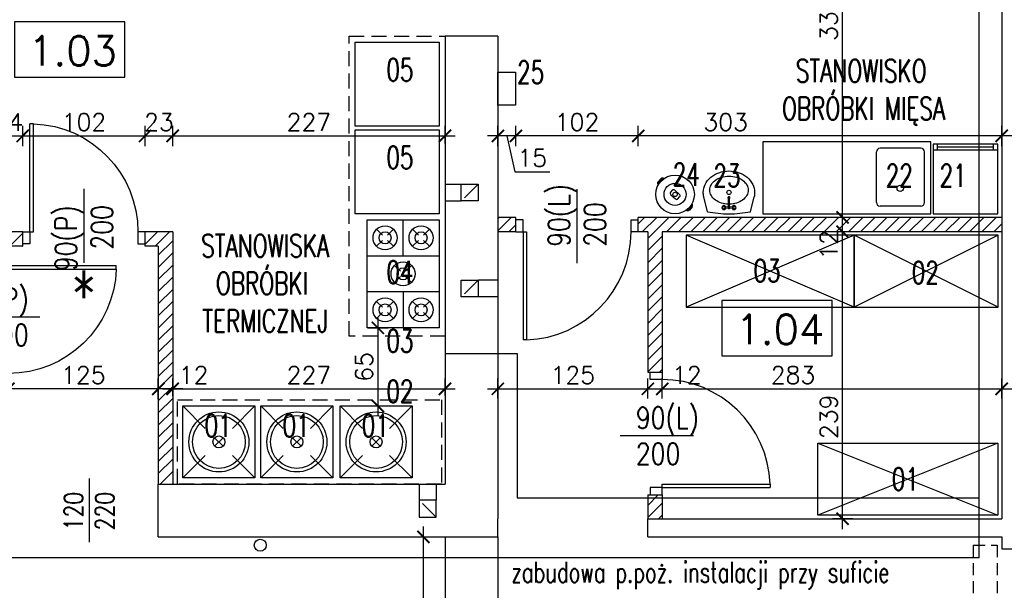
# Model space of a CAD drawing. Header units: millimetres. Extents: x 31969 to 285678, y -69766 to -1123.
# Tile 92 of 161: x 142723 to 143543, y -10246 to -9770. Entities that reach past the tile are written whole.
import ezdxf
from ezdxf.enums import TextEntityAlignment as Align
from ezdxf.lldxf.tags import DXFTag

# ---------------------------------------------------------------- set-up
doc = ezdxf.new("R2010")
doc.units = ezdxf.units.MM
doc.linetypes.add('HIDDEN', pattern=[0.375, 0.25, -0.125])
doc.linetypes.add('KRE_16_8', pattern=[24, 16, -8])
for name, color, linetype in [('a-biblioteka', 251, 'Continuous'), ('a-opis 1', 3, 'Continuous'), ('a-opis 3', 15, 'Continuous'), ('a-opis stolarki 1', 3, 'Continuous'), ('a-opis stolarki 2', 1, 'Continuous'), ('a-opis technologii 2', 12, 'Continuous'), ('a-przekrój 1', 3, 'Continuous'), ('a-przekrój 2', 251, 'Continuous'), ('a-przerywana', 250, 'HIDDEN'), ('a-stolarka drzwiowa', 3, 'Continuous'), ('a-stolarka okienna', 3, 'Continuous'), ('a-wentylacja', 3, 'Continuous'), ('a-wymiary', 11, 'Continuous'), ('a-wyposażenie', 84, 'Continuous'), ('a-ściany działowe projektowane', 5, 'Continuous'), ('a-ściany istniejące murowane', 6, 'Continuous')]:
    doc.layers.add(name, color=color, linetype=linetype)
doc.styles.add('MAREK', font='simplex.shx')
doc.styles.add('RS01507', font='romans.shx', dxfattribs={"width": 0.7, "height": 0.15})
doc.styles.add('WYMIAR', font='romans.shx', dxfattribs={"width": 0.8})
tags = doc.linetypes.add('DASHED', pattern=[0.75, 0.5, -0.25]).pattern_tags.tags
tags[6:7] = [DXFTag(74, 4), DXFTag(75, 0), DXFTag(340, '0'), DXFTag(46, 1.0), DXFTag(50, 0.0), DXFTag(44, 0.0), DXFTag(45, 0.0)]
tags[4:5] = [DXFTag(74, 4), DXFTag(75, 0), DXFTag(340, '0'), DXFTag(46, 1.0), DXFTag(50, 0.0), DXFTag(44, 0.0), DXFTag(45, 0.0)]
doc.dimstyles.new('MAREK', dxfattribs={"dimscale": 0.85, "dimtxt": 17, "dimasz": 12, "dimexe": 10, "dimexo": 0.625, "dimgap": 5, "dimtad": 1, "dimdec": 1, "dimdsep": 46, "dimtxsty": 'MAREK', "dimblk1": 'ARCHTICK', "dimblk2": 'ARCHTICK', "dimsah": 1, "dimcen": 2.5, "dimdle": 10, "dimadec": 0, "dimazin": 0, "dimtfac": 1, "dimtdec": 1, "dimtmove": 1, "dimatfit": 3, "dimldrblk": 'ARCHTICK', "dimfxl": 0, "dimtolj": 1, "dimtzin": 0, "dimarcsym": 0})

# ---------------------------------------------------------------- blocks, each defined once
blk = doc.blocks.new('A$C42BE72CD')
at = {"layer": 'a-stolarka drzwiowa'}
for p, q in [((6, 99.95), (0, 99.95)), ((6, 89.95), (6, 99.95)), ((96, 89.95), (96, 99.95)), ((96, 99.95), (102, 99.95)), ((0, 89.95), (6, 89.95)), ((6, 89.95), (9, 89.95)), ((6, 89.95), (6, 0)), ((9, 89.95), (9, 0)), ((102, 89.95), (96, 89.95)), ((9, 0), (6, 0))]:
    blk.add_line(p, q, dxfattribs=at)
at = {"layer": 'a-stolarka drzwiowa', "linetype": 'DASHED', "lineweight": 25, "ltscale": 20}
blk.add_arc((6, 89.95), 90, 271.91021, 0, dxfattribs=at)
blk = doc.blocks.new('_ARCHTICK')
at = {"color": 0, "linetype": 'ByBlock', "const_width": 0.15}
blk.add_lwpolyline([(-0.5, -0.5), (0.5, 0.5)], dxfattribs=at)
blk = doc.blocks.new('*D11')
at = {"layer": 'a-biblioteka', "color": 0, "lineweight": -2, "ltscale": 100}
for p, q in [((143021.07, -10018.6), (143021.07, -10100.6)), ((143012.57, -10027.1), (143029.57, -10027.1)), ((143012.57, -10092.1), (143029.57, -10092.1))]:
    blk.add_line(p, q, dxfattribs=at)
at = {"layer": 'DEFPOINTS', "color": 0, "ltscale": 100}
for p in [(143012.03, -10027.1), (143012.03, -10092.1), (143021.07, -10092.1)]:
    blk.add_point(p, dxfattribs=at)
at = {"layer": 'a-biblioteka', "color": 0, "lineweight": -2, "ltscale": 100, "xscale": 10.2, "yscale": 10.2, "zscale": 10.2}
for p, rotation in [((143021.07, -10027.1), 90), ((143021.07, -10092.1), 270)]:
    blk.add_blockref('_ARCHTICK', p, dxfattribs=dict(at, rotation=rotation))
at = {"layer": 'a-biblioteka', "color": 0, "ltscale": 100, "insert": (143009.6, -10059.6), "char_height": 14.45, "attachment_point": 5, "rotation": 90, "style": 'MAREK'}
blk.add_mtext('\\A1;65', dxfattribs=at)
blk = doc.blocks.new('*D83')
at = {"layer": 'a-wymiary', "color": 0, "lineweight": -2, "ltscale": 100}
for p, q in [((142838.07, -10086.36), (142838.07, -10069.36)), ((142850.07, -10083.84), (142850.07, -10069.36)), ((142858.57, -10077.86), (142829.57, -10077.86))]:
    blk.add_line(p, q, dxfattribs=at)
at = {"layer": 'DEFPOINTS', "color": 0, "ltscale": 100}
for p in [(142838.07, -10077.86), (142850.07, -10084.37), (142838.07, -10088.05)]:
    blk.add_point(p, dxfattribs=at)
at = {"layer": 'a-wymiary', "color": 0, "lineweight": -2, "ltscale": 100, "xscale": 10.2, "yscale": 10.2, "zscale": 10.2, "rotation": 180}
blk.add_blockref('_ARCHTICK', (142838.07, -10077.86), dxfattribs=at)
at = {"layer": 'a-wymiary', "color": 0, "lineweight": -2, "ltscale": 100, "xscale": 10.2, "yscale": 10.2, "zscale": 10.2}
blk.add_blockref('_ARCHTICK', (142850.07, -10077.86), dxfattribs=at)
at = {"layer": 'a-wymiary', "color": 0, "ltscale": 100, "insert": (142867.49, -10066.38), "char_height": 14.45, "attachment_point": 5, "style": 'MAREK'}
blk.add_mtext('\\A1;12', dxfattribs=at)
blk = doc.blocks.new('*D84')
at = {"layer": 'a-wymiary', "color": 0, "lineweight": -2, "ltscale": 100}
for p, q in [((142713.07, -10083.21), (142713.07, -10069.36)), ((142838.07, -10086.36), (142838.07, -10069.36)), ((142846.57, -10077.86), (142704.57, -10077.86))]:
    blk.add_line(p, q, dxfattribs=at)
at = {"layer": 'DEFPOINTS', "color": 0, "ltscale": 100}
for p in [(142713.07, -10077.86), (142713.07, -10083.74), (142838.07, -10088.05)]:
    blk.add_point(p, dxfattribs=at)
at = {"layer": 'a-wymiary', "color": 0, "lineweight": -2, "ltscale": 100, "xscale": 10.2, "yscale": 10.2, "zscale": 10.2, "rotation": 180}
blk.add_blockref('_ARCHTICK', (142713.07, -10077.86), dxfattribs=at)
at = {"layer": 'a-wymiary', "color": 0, "lineweight": -2, "ltscale": 100, "xscale": 10.2, "yscale": 10.2, "zscale": 10.2}
blk.add_blockref('_ARCHTICK', (142838.07, -10077.86), dxfattribs=at)
at = {"layer": 'a-wymiary', "color": 0, "ltscale": 100, "insert": (142775.57, -10066.38), "char_height": 14.45, "attachment_point": 5, "style": 'MAREK'}
blk.add_mtext('\\A1;125', dxfattribs=at)
blk = doc.blocks.new('*D88')
at = {"layer": 'a-wymiary', "color": 0, "lineweight": -2, "ltscale": 100}
for p, q in [((142701.07, -9875.72), (142701.07, -9858.72)), ((142725.07, -9875.72), (142725.07, -9858.72)), ((142692.57, -9867.22), (142733.57, -9867.22))]:
    blk.add_line(p, q, dxfattribs=at)
at = {"layer": 'DEFPOINTS', "color": 0, "ltscale": 100}
for p in [(142725.07, -9867.22), (142701.07, -9949.66), (142725.07, -9949.66)]:
    blk.add_point(p, dxfattribs=at)
at = {"layer": 'a-wymiary', "color": 0, "lineweight": -2, "ltscale": 100, "xscale": 10.2, "yscale": 10.2, "zscale": 10.2, "rotation": 180}
blk.add_blockref('_ARCHTICK', (142701.07, -9867.22), dxfattribs=at)
at = {"layer": 'a-wymiary', "color": 0, "lineweight": -2, "ltscale": 100, "xscale": 10.2, "yscale": 10.2, "zscale": 10.2}
blk.add_blockref('_ARCHTICK', (142725.07, -9867.22), dxfattribs=at)
at = {"layer": 'a-wymiary', "color": 0, "ltscale": 100, "insert": (142713.07, -9855.74), "char_height": 14.45, "attachment_point": 5, "style": 'MAREK'}
blk.add_mtext('\\A1;24', dxfattribs=at)
blk = doc.blocks.new('*D89')
at = {"layer": 'a-wymiary', "color": 0, "lineweight": -2, "ltscale": 100}
for p, q in [((142725.07, -9875.72), (142725.07, -9858.72)), ((142827.07, -9875.72), (142827.07, -9858.72)), ((142716.57, -9867.22), (142835.57, -9867.22))]:
    blk.add_line(p, q, dxfattribs=at)
at = {"layer": 'DEFPOINTS', "color": 0, "ltscale": 100}
for p in [(142827.07, -9867.22), (142725.07, -9947.54), (142827.07, -9949.66)]:
    blk.add_point(p, dxfattribs=at)
at = {"layer": 'a-wymiary', "color": 0, "lineweight": -2, "ltscale": 100, "xscale": 10.2, "yscale": 10.2, "zscale": 10.2, "rotation": 180}
blk.add_blockref('_ARCHTICK', (142725.07, -9867.22), dxfattribs=at)
at = {"layer": 'a-wymiary', "color": 0, "lineweight": -2, "ltscale": 100, "xscale": 10.2, "yscale": 10.2, "zscale": 10.2}
blk.add_blockref('_ARCHTICK', (142827.07, -9867.22), dxfattribs=at)
at = {"layer": 'a-wymiary', "color": 0, "ltscale": 100, "insert": (142776.07, -9855.74), "char_height": 14.45, "attachment_point": 5, "style": 'MAREK'}
blk.add_mtext('\\A1;102', dxfattribs=at)
blk = doc.blocks.new('*D90')
at = {"layer": 'a-wymiary', "color": 0, "lineweight": -2, "ltscale": 100}
for p, q in [((142827.07, -9875.72), (142827.07, -9858.72)), ((142850.07, -9875.72), (142850.07, -9858.72)), ((142818.57, -9867.22), (142858.57, -9867.22))]:
    blk.add_line(p, q, dxfattribs=at)
at = {"layer": 'DEFPOINTS', "color": 0, "ltscale": 100}
for p in [(142850.07, -9867.22), (142827.07, -9949.66), (142850.07, -9949.66)]:
    blk.add_point(p, dxfattribs=at)
at = {"layer": 'a-wymiary', "color": 0, "lineweight": -2, "ltscale": 100, "xscale": 10.2, "yscale": 10.2, "zscale": 10.2, "rotation": 180}
blk.add_blockref('_ARCHTICK', (142827.07, -9867.22), dxfattribs=at)
at = {"layer": 'a-wymiary', "color": 0, "lineweight": -2, "ltscale": 100, "xscale": 10.2, "yscale": 10.2, "zscale": 10.2}
blk.add_blockref('_ARCHTICK', (142850.07, -9867.22), dxfattribs=at)
at = {"layer": 'a-wymiary', "color": 0, "ltscale": 100, "insert": (142838.57, -9855.74), "char_height": 14.45, "attachment_point": 5, "style": 'MAREK'}
blk.add_mtext('\\A1;23', dxfattribs=at)
blk = doc.blocks.new('*D91')
at = {"layer": 'a-wymiary', "color": 0, "lineweight": -2, "ltscale": 100}
for p, q in [((142850.07, -9875.72), (142850.07, -9858.72)), ((143077.07, -9873.45), (143077.07, -9858.72)), ((142841.57, -9867.22), (143085.57, -9867.22))]:
    blk.add_line(p, q, dxfattribs=at)
at = {"layer": 'DEFPOINTS', "color": 0, "ltscale": 100}
for p in [(143077.07, -9867.22), (143077.07, -9873.99), (142850.07, -9949.66)]:
    blk.add_point(p, dxfattribs=at)
at = {"layer": 'a-wymiary', "color": 0, "lineweight": -2, "ltscale": 100, "xscale": 10.2, "yscale": 10.2, "zscale": 10.2, "rotation": 180}
blk.add_blockref('_ARCHTICK', (142850.07, -9867.22), dxfattribs=at)
at = {"layer": 'a-wymiary', "color": 0, "lineweight": -2, "ltscale": 100, "xscale": 10.2, "yscale": 10.2, "zscale": 10.2}
blk.add_blockref('_ARCHTICK', (143077.07, -9867.22), dxfattribs=at)
at = {"layer": 'a-wymiary', "color": 0, "ltscale": 100, "insert": (142963.57, -9855.74), "char_height": 14.45, "attachment_point": 5, "style": 'MAREK'}
blk.add_mtext('\\A1;227', dxfattribs=at)
blk = doc.blocks.new('*D93')
at = {"layer": 'a-wymiary', "color": 0, "lineweight": -2, "ltscale": 100}
for p, q in [((143408.4, -10194.6), (143408.4, -9938.6)), ((143416.9, -9947.1), (143399.9, -9947.1)), ((143416.9, -10186.1), (143399.9, -10186.1))]:
    blk.add_line(p, q, dxfattribs=at)
at = {"layer": 'DEFPOINTS', "color": 0, "ltscale": 100}
for p in [(143408.4, -9947.1), (143418.81, -9947.1), (143418.81, -10186.1)]:
    blk.add_point(p, dxfattribs=at)
at = {"layer": 'a-wymiary', "color": 0, "lineweight": -2, "ltscale": 100, "xscale": 10.2, "yscale": 10.2, "zscale": 10.2}
for p, rotation in [((143408.4, -9947.1), 90), ((143408.4, -10186.1), 270)]:
    blk.add_blockref('_ARCHTICK', p, dxfattribs=dict(at, rotation=rotation))
at = {"layer": 'a-wymiary', "color": 0, "ltscale": 100, "insert": (143396.92, -10101.17), "char_height": 14.45, "attachment_point": 5, "rotation": 90, "style": 'MAREK'}
blk.add_mtext('\\A1;239', dxfattribs=at)
blk = doc.blocks.new('*D94')
at = {"layer": 'a-wymiary', "color": 0, "lineweight": -2, "ltscale": 100}
for p, q in [((143408.4, -9955.6), (143408.4, -9926.6)), ((143416.9, -9935.1), (143399.9, -9935.1)), ((143416.9, -9947.1), (143399.9, -9947.1))]:
    blk.add_line(p, q, dxfattribs=at)
at = {"layer": 'DEFPOINTS', "color": 0, "ltscale": 100}
for p in [(143408.4, -9935.1), (143417.88, -9935.1), (143418.81, -9947.1)]:
    blk.add_point(p, dxfattribs=at)
at = {"layer": 'a-wymiary', "color": 0, "lineweight": -2, "ltscale": 100, "xscale": 10.2, "yscale": 10.2, "zscale": 10.2}
for p, rotation in [((143408.4, -9935.1), 90), ((143408.4, -9947.1), 270)]:
    blk.add_blockref('_ARCHTICK', p, dxfattribs=dict(at, rotation=rotation))
at = {"layer": 'a-wymiary', "color": 0, "ltscale": 100, "insert": (143396.92, -9957.96), "char_height": 14.45, "attachment_point": 5, "rotation": 90, "style": 'MAREK'}
blk.add_mtext('\\A1;12', dxfattribs=at)
blk = doc.blocks.new('*D95')
at = {"layer": 'a-wymiary', "color": 0, "lineweight": -2, "ltscale": 100}
for p, q in [((143408.4, -9943.6), (143408.4, -9595.6)), ((143416.9, -9604.1), (143399.9, -9604.1)), ((143416.9, -9935.1), (143399.9, -9935.1))]:
    blk.add_line(p, q, dxfattribs=at)
at = {"layer": 'DEFPOINTS', "color": 0, "ltscale": 100}
for p in [(143408.4, -9604.1), (143417.88, -9604.1), (143417.88, -9935.1)]:
    blk.add_point(p, dxfattribs=at)
at = {"layer": 'a-wymiary', "color": 0, "lineweight": -2, "ltscale": 100, "xscale": 10.2, "yscale": 10.2, "zscale": 10.2}
for p, rotation in [((143408.4, -9604.1), 90), ((143408.4, -9935.1), 270)]:
    blk.add_blockref('_ARCHTICK', p, dxfattribs=dict(at, rotation=rotation))
at = {"layer": 'a-wymiary', "color": 0, "ltscale": 100, "insert": (143396.92, -9769.6), "char_height": 14.45, "attachment_point": 5, "rotation": 90, "style": 'MAREK'}
blk.add_mtext('\\A1;331', dxfattribs=at)
blk = doc.blocks.new('*D96')
at = {"layer": 'a-wymiary', "color": 0, "lineweight": -2, "ltscale": 100}
for p, q in [((143238.07, -9875.72), (143238.07, -9858.72)), ((143541.07, -9875.72), (143541.07, -9858.72)), ((143549.57, -9867.22), (143229.57, -9867.22))]:
    blk.add_line(p, q, dxfattribs=at)
at = {"layer": 'DEFPOINTS', "color": 0, "ltscale": 100}
for p in [(143238.07, -9867.22), (143541.07, -9918.25), (143238.07, -9935.4)]:
    blk.add_point(p, dxfattribs=at)
at = {"layer": 'a-wymiary', "color": 0, "lineweight": -2, "ltscale": 100, "xscale": 10.2, "yscale": 10.2, "zscale": 10.2, "rotation": 180}
blk.add_blockref('_ARCHTICK', (143238.07, -9867.22), dxfattribs=at)
at = {"layer": 'a-wymiary', "color": 0, "lineweight": -2, "ltscale": 100, "xscale": 10.2, "yscale": 10.2, "zscale": 10.2}
blk.add_blockref('_ARCHTICK', (143541.07, -9867.22), dxfattribs=at)
at = {"layer": 'a-wymiary', "color": 0, "ltscale": 100, "insert": (143310.97, -9855.74), "char_height": 14.45, "attachment_point": 5, "style": 'MAREK'}
blk.add_mtext('\\A1;303', dxfattribs=at)
blk = doc.blocks.new('*D97')
at = {"layer": 'a-wymiary', "color": 0, "lineweight": -2, "ltscale": 100}
for p, q in [((143136.07, -9875.72), (143136.07, -9858.72)), ((143238.07, -9875.72), (143238.07, -9858.72)), ((143246.57, -9867.22), (143127.57, -9867.22))]:
    blk.add_line(p, q, dxfattribs=at)
at = {"layer": 'DEFPOINTS', "color": 0, "ltscale": 100}
for p in [(143136.07, -9867.22), (143136.07, -9935.4), (143238.07, -9935.4)]:
    blk.add_point(p, dxfattribs=at)
at = {"layer": 'a-wymiary', "color": 0, "lineweight": -2, "ltscale": 100, "xscale": 10.2, "yscale": 10.2, "zscale": 10.2, "rotation": 180}
blk.add_blockref('_ARCHTICK', (143136.07, -9867.22), dxfattribs=at)
at = {"layer": 'a-wymiary', "color": 0, "lineweight": -2, "ltscale": 100, "xscale": 10.2, "yscale": 10.2, "zscale": 10.2}
blk.add_blockref('_ARCHTICK', (143238.07, -9867.22), dxfattribs=at)
at = {"layer": 'a-wymiary', "color": 0, "ltscale": 100, "insert": (143187.07, -9855.74), "char_height": 14.45, "attachment_point": 5, "style": 'MAREK'}
blk.add_mtext('\\A1;102', dxfattribs=at)
blk = doc.blocks.new('*D98')
at = {"layer": 'a-wymiary', "color": 0, "lineweight": -2, "ltscale": 100}
for p, q in [((143121.07, -9875.72), (143121.07, -9858.72)), ((143136.07, -9875.72), (143136.07, -9858.72)), ((143144.57, -9867.22), (143112.57, -9867.22)), ((143128.57, -9867.22), (143135.2, -9897.08)), ((143135.2, -9897.08), (143164.34, -9897.08))]:
    blk.add_line(p, q, dxfattribs=at)
at = {"layer": 'DEFPOINTS', "color": 0, "ltscale": 100}
for p in [(143121.07, -9867.22), (143121.07, -9918.25), (143136.07, -9935.4)]:
    blk.add_point(p, dxfattribs=at)
at = {"layer": 'a-wymiary', "color": 0, "lineweight": -2, "ltscale": 100, "xscale": 10.2, "yscale": 10.2, "zscale": 10.2, "rotation": 180}
blk.add_blockref('_ARCHTICK', (143121.07, -9867.22), dxfattribs=at)
at = {"layer": 'a-wymiary', "color": 0, "lineweight": -2, "ltscale": 100, "xscale": 10.2, "yscale": 10.2, "zscale": 10.2}
blk.add_blockref('_ARCHTICK', (143136.07, -9867.22), dxfattribs=at)
at = {"layer": 'a-wymiary', "color": 0, "ltscale": 100, "insert": (143149.77, -9885.6), "char_height": 14.45, "attachment_point": 5, "style": 'MAREK'}
blk.add_mtext('\\A1;15', dxfattribs=at)
blk = doc.blocks.new('*D109')
at = {"layer": 'a-wymiary', "color": 0, "lineweight": -2, "ltscale": 100}
for p, q in [((143059.03, -10368.6), (143059.03, -10192.6)), ((143050.53, -10201.1), (143067.53, -10201.1)), ((143050.53, -10360.1), (143067.53, -10360.1))]:
    blk.add_line(p, q, dxfattribs=at)
at = {"layer": 'DEFPOINTS', "color": 0, "ltscale": 100}
for p in [(143047.14, -10201.1), (143059.03, -10201.1), (143047.14, -10360.1)]:
    blk.add_point(p, dxfattribs=at)
at = {"layer": 'a-wymiary', "color": 0, "lineweight": -2, "ltscale": 100, "xscale": 10.2, "yscale": 10.2, "zscale": 10.2}
for p, rotation in [((143059.03, -10201.1), 90), ((143059.03, -10360.1), 270)]:
    blk.add_blockref('_ARCHTICK', p, dxfattribs=dict(at, rotation=rotation))
at = {"layer": 'a-wymiary', "color": 0, "ltscale": 100, "insert": (143047.55, -10280.6), "char_height": 14.45, "attachment_point": 5, "rotation": 90, "style": 'MAREK'}
blk.add_mtext('\\A1;159', dxfattribs=at)
blk = doc.blocks.new('*D130')
at = {"layer": 'a-wymiary', "color": 0, "lineweight": -2, "ltscale": 100}
for p, q in [((142850.07, -10083.31), (142850.07, -10069.36)), ((143077.07, -10083.31), (143077.07, -10069.36)), ((142841.57, -10077.86), (143085.57, -10077.86))]:
    blk.add_line(p, q, dxfattribs=at)
at = {"layer": 'DEFPOINTS', "color": 0, "ltscale": 100}
for p in [(143077.07, -10077.86), (142850.07, -10083.84), (143077.07, -10083.84)]:
    blk.add_point(p, dxfattribs=at)
at = {"layer": 'a-wymiary', "color": 0, "lineweight": -2, "ltscale": 100, "xscale": 10.2, "yscale": 10.2, "zscale": 10.2, "rotation": 180}
blk.add_blockref('_ARCHTICK', (142850.07, -10077.86), dxfattribs=at)
at = {"layer": 'a-wymiary', "color": 0, "lineweight": -2, "ltscale": 100, "xscale": 10.2, "yscale": 10.2, "zscale": 10.2}
blk.add_blockref('_ARCHTICK', (143077.07, -10077.86), dxfattribs=at)
at = {"layer": 'a-wymiary', "color": 0, "ltscale": 100, "insert": (142963.57, -10066.38), "char_height": 14.45, "attachment_point": 5, "style": 'MAREK'}
blk.add_mtext('\\A1;227', dxfattribs=at)
blk = doc.blocks.new('*D131')
at = {"layer": 'a-wymiary', "color": 0, "lineweight": -2, "ltscale": 100}
for p, q in [((143121.07, -10086.02), (143121.07, -10069.36)), ((143246.07, -10086.02), (143246.07, -10069.36)), ((143112.57, -10077.86), (143254.57, -10077.86))]:
    blk.add_line(p, q, dxfattribs=at)
at = {"layer": 'DEFPOINTS', "color": 0, "ltscale": 100}
for p in [(143246.07, -10077.86), (143121.07, -10086.55), (143246.07, -10086.55)]:
    blk.add_point(p, dxfattribs=at)
at = {"layer": 'a-wymiary', "color": 0, "lineweight": -2, "ltscale": 100, "xscale": 10.2, "yscale": 10.2, "zscale": 10.2, "rotation": 180}
blk.add_blockref('_ARCHTICK', (143121.07, -10077.86), dxfattribs=at)
at = {"layer": 'a-wymiary', "color": 0, "lineweight": -2, "ltscale": 100, "xscale": 10.2, "yscale": 10.2, "zscale": 10.2}
blk.add_blockref('_ARCHTICK', (143246.07, -10077.86), dxfattribs=at)
at = {"layer": 'a-wymiary', "color": 0, "ltscale": 100, "insert": (143183.57, -10066.38), "char_height": 14.45, "attachment_point": 5, "style": 'MAREK'}
blk.add_mtext('\\A1;125', dxfattribs=at)
blk = doc.blocks.new('*D132')
at = {"layer": 'a-wymiary', "color": 0, "lineweight": -2, "ltscale": 100}
for p, q in [((143246.07, -10086.02), (143246.07, -10069.36)), ((143258.07, -10086.02), (143258.07, -10069.36)), ((143237.57, -10077.86), (143266.57, -10077.86))]:
    blk.add_line(p, q, dxfattribs=at)
at = {"layer": 'DEFPOINTS', "color": 0, "ltscale": 100}
for p in [(143258.07, -10077.86), (143246.07, -10086.55), (143258.07, -10086.55)]:
    blk.add_point(p, dxfattribs=at)
at = {"layer": 'a-wymiary', "color": 0, "lineweight": -2, "ltscale": 100, "xscale": 10.2, "yscale": 10.2, "zscale": 10.2, "rotation": 180}
blk.add_blockref('_ARCHTICK', (143246.07, -10077.86), dxfattribs=at)
at = {"layer": 'a-wymiary', "color": 0, "lineweight": -2, "ltscale": 100, "xscale": 10.2, "yscale": 10.2, "zscale": 10.2}
blk.add_blockref('_ARCHTICK', (143258.07, -10077.86), dxfattribs=at)
at = {"layer": 'a-wymiary', "color": 0, "ltscale": 100, "insert": (143278.57, -10066.38), "char_height": 14.45, "attachment_point": 5, "style": 'MAREK'}
blk.add_mtext('\\A1;12', dxfattribs=at)
blk = doc.blocks.new('*D133')
at = {"layer": 'a-wymiary', "color": 0, "lineweight": -2, "ltscale": 100}
for p, q in [((143258.07, -10086.02), (143258.07, -10069.36)), ((143541.07, -10086.02), (143541.07, -10069.36)), ((143249.57, -10077.86), (143549.57, -10077.86))]:
    blk.add_line(p, q, dxfattribs=at)
at = {"layer": 'DEFPOINTS', "color": 0, "ltscale": 100}
for p in [(143541.07, -10077.86), (143258.07, -10086.55), (143541.07, -10086.55)]:
    blk.add_point(p, dxfattribs=at)
at = {"layer": 'a-wymiary', "color": 0, "lineweight": -2, "ltscale": 100, "xscale": 10.2, "yscale": 10.2, "zscale": 10.2, "rotation": 180}
blk.add_blockref('_ARCHTICK', (143258.07, -10077.86), dxfattribs=at)
at = {"layer": 'a-wymiary', "color": 0, "lineweight": -2, "ltscale": 100, "xscale": 10.2, "yscale": 10.2, "zscale": 10.2}
blk.add_blockref('_ARCHTICK', (143541.07, -10077.86), dxfattribs=at)
at = {"layer": 'a-wymiary', "color": 0, "ltscale": 100, "insert": (143367.09, -10066.38), "char_height": 14.45, "attachment_point": 5, "style": 'MAREK'}
blk.add_mtext('\\A1;283', dxfattribs=at)

msp = doc.modelspace()

# ---------------------------------------------------------------- hatches: boundary and pattern name
at = {"layer": 'a-przekrój 2', "ltscale": 0.1}
h = msp.add_hatch(dxfattribs=at)
h.set_pattern_fill('LINE', color=256, scale=2.25, angle=45)
h.paths.add_polyline_path([(143541.07, -9935.1), (143522.33, -9935.1), (143522.33, -9947.1), (143541.07, -9947.1)])
h.paths.add_polyline_path([(143522.33, -9935.1), (143441.07, -9935.1), (143441.07, -9947.1), (143522.33, -9947.1)])
h.paths.add_polyline_path([(143433.07, -9941.1), (143349.07, -9941.1), (143349.07, -9947.1), (143433.07, -9947.1)])
h.paths.add_polyline_path([(143433.07, -9935.1), (143349.07, -9935.1), (143349.07, -9941.1), (143433.07, -9941.1)])
h.paths.add_polyline_path([(143441.07, -9935.1), (143433.07, -9935.1), (143433.07, -9947.1), (143441.07, -9947.1)])
h.paths.add_polyline_path([(143349.07, -9935.1), (143341.07, -9935.1), (143341.07, -9947.1), (143349.07, -9947.1)])
h.paths.add_polyline_path([(143341.07, -9935.1), (143238.07, -9935.1), (143238.07, -9947.1), (143341.07, -9947.1)])
h.paths.add_polyline_path([(143136.07, -9935.1), (143121.07, -9935.1), (143121.07, -9947.1), (143136.07, -9947.1)])
h = msp.add_hatch(dxfattribs=at)
h.set_pattern_fill('LINE', color=256, scale=2.25, angle=45)
h.paths.add_polyline_path([(142838.07, -10157.1), (142850.07, -10157.1), (142850.07, -9947.1), (142827.07, -9947.1), (142827.07, -9959.1), (142838.07, -9959.1)])
h.paths.add_polyline_path([(142701.07, -9947.1), (142701.07, -9969.1), (142713.07, -9969.1), (142713.07, -9959.1), (142725.07, -9959.1), (142725.07, -9947.1)])
h.paths.add_polyline_path([(142596.07, -9959.1), (142596.07, -9947.1), (142457.07, -9947.1), (142457.07, -9959.1)])
edge = h.paths.add_edge_path()
edge.add_line((142713.07, -10071.1), (142701.07, -10071.1))
edge.add_line((142701.07, -10071.1), (142701.07, -10139.37))
edge.add_ellipse((142702.26, -10143.25), major_axis=(-9.4, 0), ratio=0.416668, start_angle=82.76513, end_angle=277.23487, ccw=False)
edge.add_line((142701.07, -10147.14), (142701.07, -10157.1))
edge.add_line((142701.07, -10157.1), (142713.07, -10157.1))
edge.add_line((142713.07, -10157.1), (142713.07, -10071.1))
edge = h.paths.add_edge_path(flags=17)
edge.add_ellipse((142702.26, -10143.25), major_axis=(-9.4, 0), ratio=0.416668, start_angle=82.76513, end_angle=277.23487)
edge.add_line((142701.07, -10139.37), (142701.07, -10147.14))
h = msp.add_hatch(dxfattribs=at)
h.set_pattern_fill('LINE', color=256, scale=2.25, angle=45)
h.paths.add_polyline_path([(143258.07, -9947.1), (143246.07, -9947.1), (143246.07, -10064.1), (143258.07, -10064.1)])
h.paths.add_polyline_path([(143258.07, -10168.61), (143246.07, -10168.61), (143246.07, -10186.1), (143258.07, -10186.1)])
h.paths.add_polyline_path([(143258.07, -10166.1), (143246.07, -10166.1), (143246.07, -10168.61), (143258.07, -10168.61)])

# ---------------------------------------------------------------- linework, layer by layer
at = {"layer": 'a-biblioteka', "linetype": 'DASHED', "lineweight": 25, "ltscale": 20}
for p, q in [((143077.07, -10201.1), (143077.07, -10360.1)), ((143121.07, -10201.1), (143121.07, -10360.1))]:
    msp.add_line(p, q, dxfattribs=at)
at = {"layer": 'a-opis 3'}
for points in [[(142810.05, -9772.18), (142718.14, -9772.18), (142718.14, -9818.42), (142810.05, -9818.42)], [(143399.61, -10004.19), (143307.69, -10004.19), (143307.69, -10050.42), (143399.61, -10050.42)]]:
    msp.add_lwpolyline(points, close=True, dxfattribs=at)
at = {"layer": 'a-opis stolarki 1'}
for p, q in [((142776.07, -9911.28), (142776.07, -9972.93)), ((143187.07, -9973.14), (143187.07, -9911.48)), ((142739.21, -10018.1), (142677.92, -10018.1)), ((143284.21, -10117.1), (143222.92, -10117.1)), ((142780.57, -10152.54), (142780.57, -10205.65)), ((142780.57, -10152.54), (142780.57, -10205.65))]:
    msp.add_line(p, q, dxfattribs=at)
at = {"layer": 'a-przekrój 1', "ltscale": 100}
msp.add_circle((142923.03, -10208.06), 5, dxfattribs=at)
at = {"layer": 'a-przerywana', "color": 3, "ltscale": 40}
for p, q in [((143517.29, -10208.1), (143517.29, -10354.1)), ((143517.29, -10208.1), (143537.29, -10208.1)), ((143537.29, -10208.1), (143537.29, -10354.1))]:
    msp.add_line(p, q, dxfattribs=at)
at = {"layer": 'a-stolarka okienna', "linetype": 'DASHED', "lineweight": 25, "ltscale": 40}
for p, q in [((143522.33, -10218.55), (143522.33, -9666.47)), ((143077.07, -10048.38), (143137.19, -10048.38)), ((143137.19, -10048.38), (143137.19, -10168.61)), ((143137.19, -10168.61), (143522.33, -10168.61)), ((143522.33, -10218.55), (140656.09, -10218.55))]:
    msp.add_line(p, q, dxfattribs=at)
at = {"layer": 'a-wentylacja', "linetype": 'KRE_16_8'}
for p, q in [((143077.07, -9907.38), (143090.58, -9907.38)), ((143104.58, -9907.38), (143090.58, -9921.38)), ((143077.07, -9921.38), (143090.58, -9921.38)), ((143104.58, -9987.38), (143090.58, -10001.38)), ((143121.07, -9987.38), (143104.58, -9987.38)), ((143121.07, -10001.38), (143104.58, -10001.38)), ((143055.57, -10157.1), (143055.57, -10170.6)), ((143069.57, -10157.1), (143069.57, -10170.6)), ((143069.57, -10184.6), (143055.57, -10170.6))]:
    msp.add_line(p, q, dxfattribs=at)
for points in [[(143104.58, -9921.38), (143090.58, -9921.38), (143090.58, -9907.38), (143104.58, -9907.38)], [(143104.58, -10001.38), (143090.58, -10001.38), (143090.58, -9987.38), (143104.58, -9987.38)], [(143069.57, -10184.6), (143069.57, -10170.6), (143055.57, -10170.6), (143055.57, -10184.6)]]:
    msp.add_lwpolyline(points, close=True, dxfattribs=at)
at = {"layer": 'a-wyposażenie'}
for p, q in [((143436.65, -9922.66), (143436.65, -9880.57)), ((143473.65, -9877.57), (143439.65, -9877.57)), ((143476.65, -9922.66), (143476.65, -9880.57)), ((143483.96, -9874), (143483.96, -9932.07)), ((143537.96, -9874), (143483.96, -9874)), ((143537.96, -9879), (143483.96, -9879)), ((143487.59, -9879), (143487.59, -9874)), ((143534.33, -9876.5), (143487.59, -9876.5)), ((143534.33, -9879), (143534.33, -9874)), ((143537.96, -9932.07), (143537.96, -9874)), ((143256.94, -9902.95), (143254.64, -9905.51)), ((143257.4, -9903.36), (143255.09, -9905.92)), ((143266.51, -9912.54), (143265.09, -9914.11)), ((143272.5, -9915.94), (143268.6, -9912.43)), ((143265.2, -9916.2), (143269.1, -9919.71)), ((143271.19, -9919.6), (143272.61, -9918.03)), ((143295.89, -9930.34), (143292.77, -9917.93)), ((143313.02, -9919), (143313.02, -9918.51)), ((143313.25, -9926.98), (143313.25, -9919)), ((143314.2, -9926.98), (143314.2, -9919)), ((143314.43, -9919), (143314.43, -9918.51)), ((143331.56, -9930.34), (143334.68, -9917.93)), ((143282.56, -9926), (143280.25, -9928.56)), ((143283.01, -9926.41), (143280.7, -9928.97)), ((143313.25, -9926.29), (143310.52, -9926.49)), ((143313.25, -9927.68), (143310.52, -9927.47)), ((143316.93, -9926.49), (143314.2, -9926.29)), ((143316.93, -9927.47), (143314.2, -9927.68)), ((143473.65, -9925.66), (143439.65, -9925.66)), ((143042.03, -9967.1), (143042.03, -9937.1)), ((143483.96, -9932.07), (143537.96, -9932.07)), ((143019.96, -9945.03), (143024.91, -9949.98)), ((143029.15, -9949.98), (143034.1, -9945.03)), ((143049.96, -9945.03), (143054.91, -9949.98)), ((143059.15, -9949.98), (143064.1, -9945.03)), ((143019.96, -9959.17), (143024.91, -9954.22)), ((143029.15, -9954.22), (143034.1, -9959.17)), ((143049.96, -9959.17), (143054.91, -9954.22)), ((143059.15, -9954.22), (143064.1, -9959.17)), ((143418.02, -9949.94), (143278.02, -9949.94)), ((143278.02, -9949.94), (143278.02, -10009.94)), ((143418.02, -9949.94), (143278.02, -10009.94)), ((143418.02, -10009.94), (143278.02, -9949.94)), ((143418.02, -10009.94), (143418.02, -9949.94)), ((143538.02, -9949.94), (143418.02, -9949.94)), ((143418.02, -9949.94), (143418.02, -10009.94)), ((143538.02, -9949.94), (143418.02, -10009.94)), ((143538.02, -10009.94), (143418.02, -9949.94)), ((143538.02, -10009.94), (143538.02, -9949.94)), ((143012.03, -9967.1), (143072.03, -9967.1)), ((143034.96, -9975.03), (143039.91, -9979.98)), ((143044.15, -9979.98), (143049.1, -9975.03)), ((143034.96, -9989.17), (143039.91, -9984.22)), ((143044.15, -9984.22), (143049.1, -9989.17)), ((143072.03, -9997.1), (143012.03, -9997.1)), ((143042.03, -9997.1), (143042.03, -10027.1)), ((143019.96, -10005.03), (143024.91, -10009.98)), ((143029.15, -10009.98), (143034.1, -10005.03)), ((143049.96, -10005.03), (143054.91, -10009.98)), ((143059.15, -10009.98), (143064.1, -10005.03)), ((143278.02, -10009.94), (143418.02, -10009.94)), ((143418.02, -10009.94), (143538.02, -10009.94)), ((143019.96, -10019.17), (143024.91, -10014.22)), ((143029.15, -10014.22), (143034.1, -10019.17)), ((143049.96, -10019.17), (143054.91, -10014.22)), ((143059.15, -10014.22), (143064.1, -10019.17)), ((142877.26, -10110.78), (142858.57, -10092.1)), ((142899.89, -10110.78), (142918.57, -10092.1)), ((142942.26, -10110.78), (142923.57, -10092.1)), ((142964.89, -10110.78), (142983.57, -10092.1)), ((143008.26, -10110.78), (142989.57, -10092.1)), ((143030.89, -10110.78), (143049.57, -10092.1)), ((142885.04, -10125.63), (142892.11, -10118.56)), ((142892.11, -10125.63), (142885.04, -10118.56)), ((142950.04, -10125.63), (142957.11, -10118.56)), ((142957.11, -10125.63), (142950.04, -10118.56)), ((143016.04, -10125.63), (143023.11, -10118.56)), ((143023.11, -10125.63), (143016.04, -10118.56)), ((143387.73, -10123.18), (143537.73, -10183.18)), ((143537.73, -10123.18), (143387.73, -10183.18)), ((142858.57, -10152.1), (142877.26, -10133.41)), ((142918.57, -10152.1), (142899.89, -10133.41)), ((142923.57, -10152.1), (142942.26, -10133.41)), ((142983.57, -10152.1), (142964.89, -10133.41)), ((142989.57, -10152.1), (143008.26, -10133.41)), ((143049.57, -10152.1), (143030.89, -10133.41))]:
    msp.add_line(p, q, dxfattribs=at)
at = {"layer": 'a-wyposażenie', "linetype": 'HIDDEN', "ltscale": 50}
for points in [[(142997.07, -10034.1), (142997.07, -9784.1), (143077.07, -9784.1), (143077.07, -10034.1)], [(142854.07, -10087.1), (143074.07, -10087.1), (143074.07, -10157.1), (142854.07, -10157.1)]]:
    msp.add_lwpolyline(points, close=True, dxfattribs=at)
at = {"layer": 'a-wyposażenie'}
for points in [[(143002.03, -9859.1), (143002.03, -9789.1), (143072.03, -9789.1), (143072.03, -9859.1)], [(143135.77, -9814.13), (143135.77, -9841.65), (143121.07, -9841.65), (143121.07, -9814.13)], [(143002.03, -9932.1), (143002.03, -9862.1), (143072.03, -9862.1), (143072.03, -9932.1)], [(143481.9, -9932.1), (143481.9, -9872.1), (143341.9, -9872.1), (143341.9, -9932.1)], [(143012.03, -9937.1), (143072.03, -9937.1), (143072.03, -10027.1), (143012.03, -10027.1)], [(142858.57, -10152.1), (142858.57, -10092.1), (142918.57, -10092.1), (142918.57, -10152.1)], [(142923.57, -10152.1), (142923.57, -10092.1), (142983.57, -10092.1), (142983.57, -10152.1)], [(142989.57, -10152.1), (142989.57, -10092.1), (143049.57, -10092.1), (143049.57, -10152.1)], [(143537.73, -10123.18), (143537.73, -10183.18), (143387.73, -10183.18), (143387.73, -10123.18)]]:
    msp.add_lwpolyline(points, close=True, dxfattribs=at)
for points in [[(143292.32, -9914.28, -0.115836), (143293.89, -9907.63, -0.104065), (143298.59, -9901.67, -0.09084), (143305.37, -9897.85, -0.083285), (143313.73, -9896.45, -0.083285), (143322.09, -9897.85, -0.09084), (143328.86, -9901.67, -0.104065), (143333.57, -9907.63, -0.115836), (143335.13, -9914.28, -0.061594), (143334.68, -9917.93, -0.104065)], [(143313.25, -9924.07, -0.067885), (143307.38, -9923.14, -0.084294), (143302.38, -9920.65, -0.106458), (143298.8, -9916.65, -0.130058), (143297.67, -9912.39, -0.130058), (143298.8, -9908.12, -0.106458), (143302.38, -9904.12, -0.084294), (143307.38, -9901.64, -0.073345), (143313.73, -9900.7, -0.073345), (143320.07, -9901.64, -0.084294), (143325.08, -9904.12, -0.106458), (143328.65, -9908.12, -0.130058), (143329.78, -9912.39, -0.130058), (143328.65, -9916.65, -0.106458), (143325.08, -9920.65, -0.084294), (143320.07, -9923.14, -0.067885), (143314.2, -9924.07, -0.067885)], [(143292.77, -9917.93, -0.061594), (143292.32, -9914.28, -0.115836)], [(143314.43, -9918.51, 0.104546), (143314.38, -9918.26, 0.100796), (143314.22, -9918.04, 0.095911), (143314, -9917.9, 0.09272), (143313.73, -9917.85, 0.09272), (143313.46, -9917.9, 0.095911), (143313.23, -9918.04, 0.100796), (143313.08, -9918.26, 0.104546), (143313.02, -9918.51, 0.104546)], [(143314.2, -9919.49, 0.009141), (143314.22, -9919.47, 0.100796), (143314.38, -9919.25, 0.104546), (143314.43, -9919, 0.104546), (143314.38, -9918.75, 0.100796), (143314.22, -9918.54, 0.095911), (143314, -9918.4, 0.09272), (143313.73, -9918.35, 0.09272), (143313.46, -9918.4, 0.095911), (143313.23, -9918.54, 0.100796), (143313.08, -9918.75, 0.104546), (143313.02, -9919, 0.104546), (143313.08, -9919.25, 0.100796), (143313.23, -9919.47, 0.009141), (143313.25, -9919.49, 0.09272)], [(143314.2, -9919, 0.104546), (143314.17, -9918.85, 0.100796), (143314.07, -9918.7, 0.095911), (143313.92, -9918.61, 0.09272), (143313.73, -9918.57, 0.09272), (143313.54, -9918.61, 0.095911), (143313.38, -9918.7, 0.100796), (143313.28, -9918.85, 0.104546), (143313.25, -9919, 0.104546)]]:
    msp.add_lwpolyline(points, format="xyb", dxfattribs=at)
for centre, radius in [((143268.82, -9915.96), 16.08), ((143268.82, -9915.96), 9.22), ((143313.73, -9914.32), 1.78), ((143456.51, -9910.9), 2.7), ((143268.82, -9915.96), 1.76), ((143309.51, -9926.98), 1.12), ((143317.94, -9926.98), 1.12), ((143027.03, -9952.1), 10), ((143057.03, -9952.1), 10), ((143027.03, -9952.1), 5), ((143057.03, -9952.1), 5), ((143042.03, -9982.1), 10), ((143042.03, -9982.1), 5), ((143027.03, -10012.1), 10), ((143057.03, -10012.1), 10), ((143027.03, -10012.1), 5), ((143057.03, -10012.1), 5), ((142888.57, -10122.1), 25), ((142888.57, -10122.1), 22), ((142953.57, -10122.1), 25), ((142953.57, -10122.1), 22), ((143019.57, -10122.1), 25), ((143019.57, -10122.1), 22), ((142888.57, -10122.1), 5), ((142953.57, -10122.1), 5), ((143019.57, -10122.1), 5)]:
    msp.add_circle(centre, radius, dxfattribs=at)
for centre, radius, start, end in [((143439.65, -9880.57), 3, 90, 180), ((143473.65, -9880.57), 3, 0, 90), ((143256.08, -9906.74), 1.9, 139.61361, 226.65559), ((143258.32, -9904.26), 1.9, 49.3694, 136.41139), ((143258.5, -9904.35), 1.48, 60.48055, 138.0125), ((143256.19, -9906.91), 1.48, 138.0125, 215.54444), ((143267.61, -9913.53), 1.48, 48.0125, 138.0125), ((143266.19, -9915.1), 1.48, 138.0125, 228.0125), ((143270.09, -9918.61), 1.48, 228.0125, 318.0125), ((143271.51, -9917.04), 1.48, 318.0125, 48.0125), ((143279.32, -9927.66), 1.9, 229.3694, 316.41139), ((143279.15, -9927.57), 1.48, 240.48055, 318.0125), ((143281.46, -9925.01), 1.48, 318.0125, 35.54444), ((143281.56, -9925.18), 1.9, 319.61361, 46.65559), ((143313.73, -9842.04), 90.08, 258.57881, 281.42119), ((143309.51, -9926.98), 1.69, 18.47955, 341.52045), ((143313.73, -9926.98), 0.843, 124.51811, 55.48189), ((143313.73, -9926.98), 0.478, 180, 0), ((143317.94, -9926.98), 1.69, 198.47955, 161.52045), ((143439.65, -9922.66), 3, 180, 270), ((143473.65, -9922.66), 3, 270, 0)]:
    msp.add_arc(centre, radius, start, end, dxfattribs=at)
at = {"layer": 'a-ściany działowe projektowane', "ltscale": 20}
for p, q in [((143136.07, -9935.1), (143121.07, -9935.1)), ((143136.07, -9947.1), (143136.07, -9935.1)), ((143541.07, -9935.1), (143238.07, -9935.1)), ((143238.07, -9947.1), (143238.07, -9935.1)), ((142725.07, -9947.1), (142701.07, -9947.1)), ((142725.07, -9959.1), (142725.07, -9947.1)), ((142850.07, -9947.1), (142827.07, -9947.1)), ((142827.07, -9959.1), (142827.07, -9947.1)), ((142850.07, -9947.1), (142850.07, -10157.1)), ((143136.07, -9947.1), (143121.07, -9947.1)), ((143246.07, -9947.1), (143238.07, -9947.1)), ((143246.07, -9947.1), (143246.07, -10064.1)), ((143541.07, -9947.1), (143258.07, -9947.1)), ((143258.07, -9947.1), (143258.07, -10064.1)), ((142725.07, -9959.1), (142713.07, -9959.1)), ((142838.07, -9959.1), (142827.07, -9959.1)), ((142838.07, -9959.1), (142838.07, -10157.1)), ((143246.07, -10064.1), (143258.07, -10064.1)), ((143246.07, -10166.1), (143258.07, -10166.1)), ((143246.07, -10166.1), (143246.07, -10186.1)), ((143258.07, -10166.1), (143258.07, -10186.1))]:
    msp.add_line(p, q, dxfattribs=at)
at = {"layer": 'a-ściany istniejące murowane'}
for p, q in [((143541.07, -9604.1), (143541.07, -10186.1)), ((143121.07, -9784.1), (143077.07, -9784.1)), ((143077.07, -9784.1), (143077.07, -10157.1)), ((143121.07, -9784.1), (143121.07, -10186.1)), ((142838.07, -10157.1), (143077.07, -10157.1)), ((142838.07, -10201.1), (142838.07, -10157.1)), ((143121.07, -10186.1), (143121.07, -10186.1)), ((143121.07, -10201.1), (143121.07, -10186.1)), ((143246.07, -10186.1), (143541.07, -10186.1)), ((143246.07, -10201.1), (143246.07, -10186.1)), ((142838.07, -10201.1), (143121.07, -10201.1)), ((143246.07, -10201.1), (143541.07, -10201.1)), ((143541.07, -10201.1), (143541.07, -10211.1)), ((143541.07, -10211.1), (143611.07, -10211.1))]:
    msp.add_line(p, q, dxfattribs=at)

# ---------------------------------------------------------------- block references
at = {"layer": 'a-stolarka drzwiowa', "ltscale": 100, "xscale": -1}
for p, rotation in [((142725.07, -9857.15), 180), ((142803.02, -9969.1), 90.00000000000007)]:
    msp.add_blockref('A$C42BE72CD', p, dxfattribs=dict(at, rotation=rotation))
at = {"layer": 'a-stolarka drzwiowa', "ltscale": 100}
msp.add_blockref('A$C42BE72CD', (143136.07, -10037.05), dxfattribs=at)
at = {"layer": 'a-stolarka drzwiowa', "ltscale": 100, "rotation": 90}
msp.add_blockref('A$C42BE72CD', (143348.02, -10166.1), dxfattribs=at)

# ---------------------------------------------------------------- texts
at = {"layer": 'a-opis 1', "ltscale": 40, "style": 'RS01507', "width": 0.7}
msp.add_text('zabudowa p.poż. instalacji przy suficie ', height=17.1027, dxfattribs=at).set_placement((143132.33, -10230.51), align=Align.MIDDLE_LEFT)
at = {"layer": 'a-opis 3', "style": 'MAREK'}
for s, p in [('1.03', (142729.61, -9808.71)), ('1.04', (143319.17, -10040.72))]:
    msp.add_text(s, height=24.659, dxfattribs=at).set_placement(p)
at = {"layer": 'a-opis stolarki 1', "rotation": 90, "style": 'WYMIAR'}
for s, insert, char_height, width, attachment_point in [('{\\W0.995659; }\\P90(L)\\P200', (143211.05, -9959.55), 18, 35.8438, 7), ('\\P90(P)\\P200', (142800.05, -9924.86), 18, 35.8438, 9), ('\\P120\\P220', (142801.22, -10163.65), 15.6, 31.0646, 9)]:
    msp.add_mtext(s, dxfattribs=dict(at, insert=insert, char_height=char_height, width=width, attachment_point=attachment_point))
at = {"layer": 'a-opis stolarki 1', "char_height": 18, "style": 'WYMIAR'}
for s, insert, width, attachment_point in [('\\P90(P)\\P200', (142729.99, -10041.97), 39.8438, 9), ('{\\W0.995659; }\\P90(L)\\P200', (143236.14, -10140.97), 35.8438, 7)]:
    msp.add_mtext(s, dxfattribs=dict(at, insert=insert, width=width, attachment_point=attachment_point))
at = {"layer": 'a-opis stolarki 2', "insert": (142727.55, -10019.53), "char_height": 40.095, "attachment_point": 7, "style": 'WYMIAR'}
msp.add_mtext_dynamic_manual_height_columns('\\A1;{\\W1.35983; }*', width=124.3193, gutter_width=12.5, heights=[0], dxfattribs=at)
at = {"layer": 'a-opis technologii 2', "ltscale": 40, "style": 'RS01507', "width": 0.7}
for s, p in [('05', (143028.15, -9821.55)), ('25', (143137.15, -9823.63)), ('05', (143028.15, -9894.55)), ('24', (143266.9, -9908.73)), ('23', (143300.78, -9909.68)), ('22', (143444.39, -9909.68)), ('21', (143489.29, -9909.68)), ('04', (143028.15, -9990.14)), ('03', (143334.2, -9988.83)), ('02', (143466.1, -9990.5)), ('03', (143028.15, -10047.29)), ('02', (143028.15, -10089.33)), ('01', (142876.66, -10117.9)), ('01', (142941.66, -10117.9)), ('01', (143007.66, -10117.9)), ('01', (143449.39, -10162.38))]:
    msp.add_text(s, height=18.813, dxfattribs=at).set_placement(p)
at = {"layer": 'a-opis technologii 2', "color": 144, "ltscale": 40, "char_height": 18.813, "attachment_point": 1, "style": 'RS01507'}
for s, width, insert in [('{\\W1.53224; }STANOWISKO \\P{\\W0.632245; }OBRÓBKI MIĘSA', 174.9199, (143349.75, -9803.61)), ('{\\W0.220748; }STANOWISKA \\P{\\W1.17074; }OBRÓBKI \\P{\\W0.287414; }TERMICZNEJ', 124.3193, (142871.02, -9949.26))]:
    msp.add_mtext_dynamic_manual_height_columns(s, width=width, gutter_width=12.5, heights=[0], dxfattribs=dict(at, insert=insert))
at = {"layer": 'a-wyposażenie', "flags": 9}
for tag, p, s in [('FIXT_CODE', (143295.91, -9930.16), '10'), ('FU_WASTE', (143295.92, -9930.25), '1.0'), ('FU_TOTAL', (143295.92, -9930.2), '2.0'), ('FU_COLD', (143295.92, -9930.34), '1.5'), ('FU_HOT', (143295.92, -9930.29), '1.5')]:
    msp.add_attdef(tag, p, s, height=0.0178, rotation=180, dxfattribs=at)

# ---------------------------------------------------------------- dimensions: what is measured, and where the dimension line sits
at = {"layer": 'a-biblioteka', "ltscale": 100}
dim = msp.add_linear_dim(base=(143021.07, -10092.1), p1=(143012.03, -10027.1), p2=(143012.03, -10092.1), angle=90, dimstyle='MAREK', override={"dimtfill": 1, "dimtfillclr": 256}, dxfattribs=at)
dim.commit()
dim.dimension.update_dxf_attribs({"geometry": '*D11', "text_midpoint": (143009.6, -10059.6)})
at = {"layer": 'a-wymiary', "ltscale": 100}
for base, p1, p2, picture, middle in [((143408.4, -9604.1), (143417.88, -9935.1), (143417.88, -9604.1), '*D95', (143396.92, -9769.6)), ((143059.03, -10201.1), (143047.14, -10360.1), (143047.14, -10201.1), '*D109', (143047.55, -10280.6))]:
    dim = msp.add_linear_dim(base=base, p1=p1, p2=p2, angle=90, dimstyle='MAREK', dxfattribs=at)
    dim.commit()
    dim.dimension.update_dxf_attribs({"geometry": picture, "text_midpoint": middle})
for base, p1, p2, picture, middle in [((142725.07, -9867.22), (142701.07, -9949.66), (142725.07, -9949.66), '*D88', (142713.07, -9867.22)), ((142850.07, -9867.22), (142827.07, -9949.66), (142850.07, -9949.66), '*D90', (142838.57, -9867.22)), ((143238.07, -9867.22), (143541.07, -9918.25), (143238.07, -9935.4), '*D96', (143310.97, -9867.22)), ((143121.07, -9867.22), (143136.07, -9935.4), (143121.07, -9918.25), '*D98', (143139.45, -9897.08)), ((142838.07, -10077.86), (142850.07, -10084.37), (142838.07, -10088.05), '*D83', (142867.49, -10077.86)), ((143258.07, -10077.86), (143246.07, -10086.55), (143258.07, -10086.55), '*D132', (143278.57, -10077.86)), ((143541.07, -10077.86), (143258.07, -10086.55), (143541.07, -10086.55), '*D133', (143367.09, -10077.86))]:
    dim = msp.add_linear_dim(base=base, p1=p1, p2=p2, dimstyle='MAREK', dxfattribs=at)
    dim.commit()
    dim.dimension.update_dxf_attribs({"geometry": picture, "text_midpoint": middle, "dimtype": 160})
for base, p1, p2, picture, middle in [((142827.07, -9867.22), (142725.07, -9947.54), (142827.07, -9949.66), '*D89', (142776.07, -9855.74)), ((143077.07, -9867.22), (142850.07, -9949.66), (143077.07, -9873.99), '*D91', (142963.57, -9855.74)), ((143136.07, -9867.22), (143238.07, -9935.4), (143136.07, -9935.4), '*D97', (143187.07, -9855.74)), ((142713.07, -10077.86), (142838.07, -10088.05), (142713.07, -10083.74), '*D84', (142775.57, -10066.38)), ((143077.07, -10077.86), (142850.07, -10083.84), (143077.07, -10083.84), '*D130', (142963.57, -10066.38)), ((143246.07, -10077.86), (143121.07, -10086.55), (143246.07, -10086.55), '*D131', (143183.57, -10066.38))]:
    dim = msp.add_linear_dim(base=base, p1=p1, p2=p2, dimstyle='MAREK', dxfattribs=at)
    dim.commit()
    dim.dimension.update_dxf_attribs({"geometry": picture, "text_midpoint": middle})
for base, p1, p2, picture, middle in [((143408.4, -9935.1), (143418.81, -9947.1), (143417.88, -9935.1), '*D94', (143408.4, -9957.96)), ((143408.4, -9947.1), (143418.81, -10186.1), (143418.81, -9947.1), '*D93', (143408.4, -10101.17))]:
    dim = msp.add_linear_dim(base=base, p1=p1, p2=p2, angle=90, dimstyle='MAREK', dxfattribs=at)
    dim.commit()
    dim.dimension.update_dxf_attribs({"geometry": picture, "text_midpoint": middle, "dimtype": 160})

doc.saveas('drawing.dxf')
